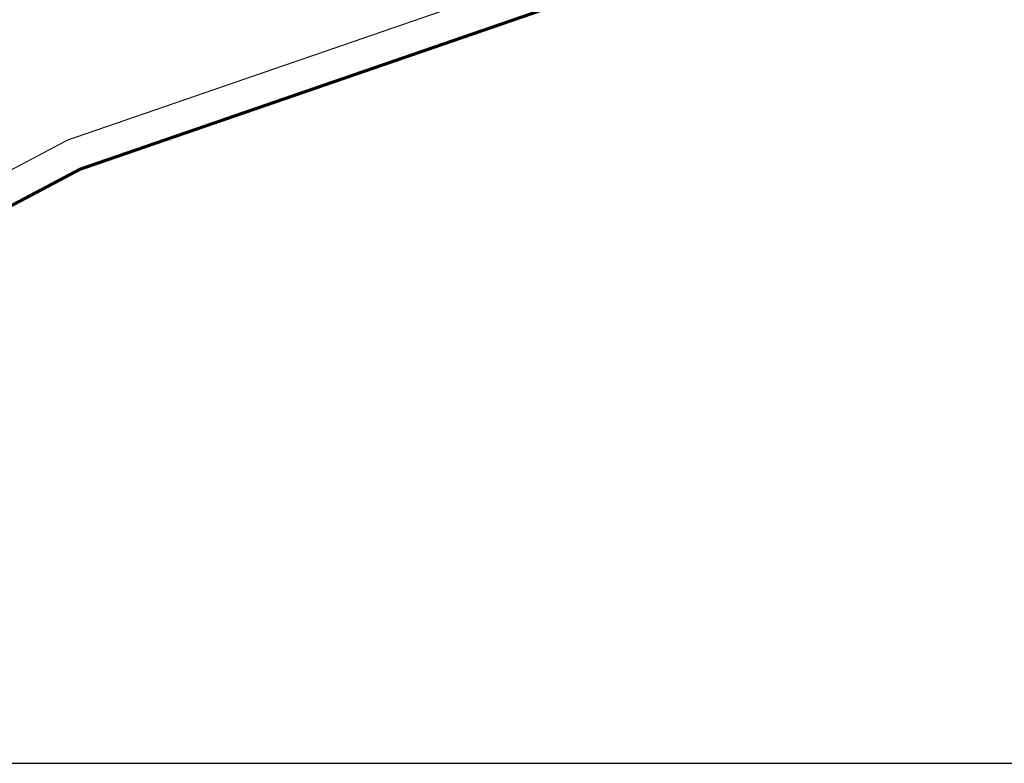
# Model space of a CAD drawing. Header units: millimetres. Extents: x -1402 to -179, y -280 to 6164.
# Tile 57 of 212: x -615 to -521, y 1153 to 1224. Entities that reach past the tile are written whole.
import ezdxf

# ---------------------------------------------------------------- set-up
doc = ezdxf.new("R2010")
doc.units = ezdxf.units.MM
doc.linetypes.add('AJN-Limite', pattern=[1.25, 0.5, -0.25, 0, -0.25, 0, -0.25])
doc.linetypes.add('DASH', pattern=[0.35, 0.25, -0.1])
doc.layers.get('0').update_dxf_attribs({"linetype": 'CONTINUOUS'})
doc.layers.add('GEO-1-LIM-V', color=10, linetype='AJN-Limite', lineweight=25)

msp = doc.modelspace()

# ---------------------------------------------------------------- linework, layer by layer
msp.add_line((-979.3761393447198, 1153.01274762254), (-179.3761393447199, 1153.012747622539))
at = {"layer": 'GEO-1-LIM-V', "linetype": 'DASH', "ltscale": 5, "const_width": 0.1}
msp.add_lwpolyline([(-703.20666054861, 1162.79077702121), (-610.0956545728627, 1212.132624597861), (-527.4439945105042, 1240.620001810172), (-431.1729879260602, 1260.563702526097)], dxfattribs=at)
at = {"layer": 'GEO-1-LIM-V', "linetype": 'Continuous', "ltscale": 25, "const_width": 0.3}
msp.add_lwpolyline([(-704.2163303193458, 1158.860527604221), (-608.897289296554, 1209.372468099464), (-526.647689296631, 1237.721268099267), (-430.2313892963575, 1257.695068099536)], dxfattribs=at)

doc.saveas('drawing.dxf')
